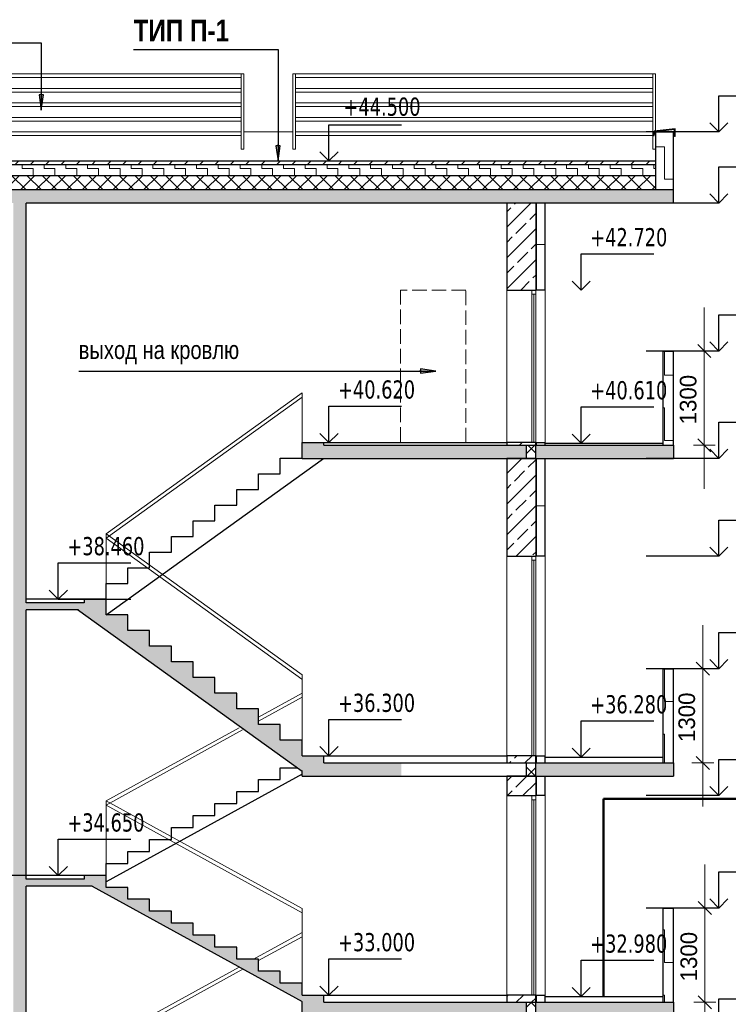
# Model space of a CAD drawing. Header units: millimetres. Extents: x 40580 to 1168286, y -220995 to 81020.
# Tile 121 of 194: x 393592 to 403355, y -34584 to -21009. Entities that reach past the tile are written whole.
import ezdxf

# ---------------------------------------------------------------- set-up
doc = ezdxf.new("R2010")
doc.units = ezdxf.units.MM
doc.linetypes.add('______2', pattern=[270, 200, -70])
doc.linetypes.add('CENTER', pattern=[2, 1.25, -0.25, 0.25, -0.25])
for name, color, linetype, lineweight in [('Standard', 7, 'Continuous', 25), ('Общий01', 7, 'Continuous', 13), ('ОСИ', 7, 'CENTER', 15), ('Стена', 7, 'Continuous', 50), ('Стена_ кирпичная кладка нес.', 7, 'Continuous', 70)]:
    doc.layers.add(name, color=color, linetype=linetype, lineweight=lineweight)
doc.layers.add('Стена_ бетон не несущ.', color=7, linetype='Continuous', lineweight=35, true_color=0xb4b496)
doc.layers.add('Стена_ бетон несущ.', color=7, linetype='Continuous', lineweight=70, true_color=0xb4b496)
doc.styles.add('Century Gothic', font='txt')
doc.styles.add('TAHOMA', font='tahoma.ttf')
doc.dimstyles.new('__________3', dxfattribs={"dimtxt": 229, "dimasz": 300, "dimexe": 0, "dimexo": 0, "dimgap": 114.5, "dimtad": 2, "dimdec": 0, "dimrnd": 1, "dimzin": 12, "dimdsep": 46, "dimtxsty": 'Century Gothic', "dimblk1": 'ALL_ML_STRICH', "dimblk2": 'ALL_ML_STRICH', "dimsah": 1, "dimcen": 0, "dimclrd": 256, "dimclre": 256, "dimclrt": 256, "dimadec": 0, "dimazin": 0, "dimtfac": 1, "dimtdec": 0, "dimtix": 1, "dimtmove": 2, "dimatfit": 3, "dimfxl": 0, "dimtzin": 0, "dimlwd": 0, "dimlwe": 13, "dimarcsym": 0})
pattern_1 = [(0, (132027.6, -66860.15), (450, 450), [450, -450]), (90, (132027.6, -66860.15), (-450, 450), [450, -450])]
pattern_2 = [(45, (131127.58, -67760.15), (-106.06602, 106.06602), []), (135, (131127.58, -67760.15), (-106.06602, -106.06602), [])]
pattern_3 = [(45, (131127.58, -67760.15), (-212.13203, 212.13203), []), (45, (131021.5, -67654.08), (-212.13203, 212.13203), [200, -70])]

# ---------------------------------------------------------------- blocks, each defined once
blk = doc.blocks.new('COMPLEX_ELEVATIONDIM_0')
at = {"layer": 'Standard', "color": 7, "linetype": 'Continuous', "lineweight": 25}
for p, q in [((262997, 38763), (262997, 39263)), ((262997, 39263), (263997, 39263)), ((262997, 38763), (262872, 38888)), ((262997, 38763), (263122, 38888)), ((262997, 38763), (262997, 38763)), ((262997, 38763), (262997, 38763)), ((262997, 38763), (262997, 38763)), ((262997, 38763), (262997, 38763)), ((262997, 34953), (262997, 35453)), ((262997, 35453), (263997, 35453)), ((262997, 34953), (262872, 35078)), ((262997, 34953), (263122, 35078)), ((262997, 34953), (261997, 34953)), ((262997, 34953), (262997, 34953)), ((262997, 34953), (262997, 34953)), ((262997, 34953), (262997, 34953)), ((262997, 34953), (262997, 34953))]:
    blk.add_line(p, q, dxfattribs=at)
blk.add_lwpolyline([(262997, 38763), (263084, 38763), (263084, 38763), (263997, 38763)], dxfattribs=at)
at = {"layer": 'Standard', "color": 7, "linetype": 'Continuous', "lineweight": 25, "char_height": 250, "width": 104.17, "attachment_point": 7, "style": 'TAHOMA'}
for s, insert in [('\\W0.83;+38.460', (263122, 39363)), ('\\W0.83;+34.650', (263122, 35553))]:
    blk.add_mtext(s, dxfattribs=dict(at, insert=insert))
blk = doc.blocks.new('COMPLEX_ELEVATIONDIM_2')
at = {"layer": 'Standard', "color": 7, "linetype": 'Continuous', "lineweight": 25}
for p, q in [((270201, 43023), (270201, 43523)), ((270201, 43523), (271201, 43523)), ((270201, 43023), (270076, 43148)), ((270201, 43023), (270326, 43148)), ((270201, 43023), (270201, 43023)), ((270201, 43023), (270201, 43023)), ((270201, 43023), (270201, 43023)), ((270201, 43023), (270201, 43023)), ((270201, 40913), (270201, 41413)), ((270201, 41413), (271201, 41413)), ((270201, 40913), (270076, 41038)), ((270201, 40913), (270326, 41038)), ((270201, 40913), (270201, 40913)), ((270201, 40913), (270201, 40913)), ((270201, 40913), (270201, 40913)), ((270201, 40913), (270201, 40913)), ((270201, 36583), (270201, 37083)), ((270201, 37083), (271201, 37083)), ((270201, 36583), (270076, 36708)), ((270201, 36583), (270326, 36708)), ((270201, 36583), (270201, 36583)), ((270201, 36583), (270201, 36583)), ((270201, 36583), (270201, 36583)), ((270201, 36583), (270201, 36583)), ((270201, 33283), (270201, 33783)), ((270201, 33783), (271201, 33783)), ((270201, 33283), (270076, 33408)), ((270201, 33283), (270326, 33408)), ((270201, 33283), (270201, 33283)), ((270201, 33283), (270201, 33283)), ((270201, 33283), (270201, 33283)), ((270201, 33283), (270201, 33283))]:
    blk.add_line(p, q, dxfattribs=at)
at = {"layer": 'Standard', "color": 7, "linetype": 'Continuous', "lineweight": 25, "char_height": 250, "width": 104.17, "attachment_point": 7, "style": 'TAHOMA'}
for s, insert in [('\\W0.83;+42.720', (270326, 43623)), ('\\W0.83;+40.610', (270326, 41513)), ('\\W0.83;+36.280', (270326, 37183)), ('\\W0.83;+32.980', (270326, 33883))]:
    blk.add_mtext(s, dxfattribs=dict(at, insert=insert))
blk = doc.blocks.new('COMPLEX_ELEVATIONDIM_3')
at = {"layer": 'Standard', "color": 7, "linetype": 'Continuous', "lineweight": 25}
for p, q in [((266726, 44803), (266726, 45303)), ((266726, 45303), (267726, 45303)), ((266726, 44803), (266601, 44928)), ((266726, 44803), (266851, 44928)), ((266726, 44803), (266726, 44803)), ((266726, 44803), (266726, 44803)), ((266726, 44803), (266726, 44803)), ((266726, 44803), (266726, 44803)), ((266726, 40923), (266726, 41423)), ((266726, 41423), (267726, 41423)), ((266726, 40923), (266601, 41048)), ((266726, 40923), (266851, 41048)), ((266726, 40923), (266726, 40923)), ((266726, 40923), (266726, 40923)), ((266726, 40923), (266726, 40923)), ((266726, 40923), (266726, 40923)), ((266726, 36603), (266726, 37103)), ((266726, 37103), (267726, 37103)), ((266726, 36603), (266601, 36728)), ((266726, 36603), (266851, 36728)), ((266726, 36603), (266726, 36603)), ((266726, 36603), (266726, 36603)), ((266726, 36603), (266726, 36603)), ((266726, 36603), (266726, 36603)), ((266726, 33303), (266726, 33803)), ((266726, 33803), (267726, 33803)), ((266726, 33303), (266601, 33428)), ((266726, 33303), (266851, 33428)), ((266726, 33303), (266726, 33303)), ((266726, 33303), (266726, 33303)), ((266726, 33303), (266726, 33303)), ((266726, 33303), (266726, 33303))]:
    blk.add_line(p, q, dxfattribs=at)
at = {"layer": 'Standard', "color": 7, "linetype": 'Continuous', "lineweight": 25, "char_height": 250, "width": 104.17, "attachment_point": 7, "style": 'TAHOMA'}
for s, insert in [('\\W0.83;+44.500', (266926, 45423)), ('\\W0.83;+40.620', (266851, 41523)), ('\\W0.83;+36.300', (266851, 37203)), ('\\W0.83;+33.000', (266851, 33903))]:
    blk.add_mtext(s, dxfattribs=dict(at, insert=insert))
blk = doc.blocks.new('ALL_ML_STRICH')
at = {"color": 0, "linetype": 'ByBlock', "lineweight": -2}
for p, q in [((0, -0.5), (0, 0.5)), ((-1, 0), (0.5, 0)), ((-0.3, -0.3), (0.3, 0.3))]:
    blk.add_line(p, q, dxfattribs=at)
blk = doc.blocks.new('*D17084')
at = {"layer": 'Defpoints', "color": 0}
for p in [(403032, -33257), (403032, -33257), (403032, -34557)]:
    blk.add_point(p, dxfattribs=at)
at = {"layer": 'ОСИ', "color": 218, "linetype": 'Continuous', "lineweight": 0}
for p, q in [((403032, -32957), (403032, -32657)), ((403032, -34557), (403032, -33257)), ((403032, -34857), (403032, -35157))]:
    blk.add_line(p, q, dxfattribs=at)
at = {"layer": 'ОСИ', "color": 218, "linetype": 'Continuous', "lineweight": 13}
for p, q in [((403032, -33257), (403032, -33257)), ((403032, -34557), (403032, -34557))]:
    blk.add_line(p, q, dxfattribs=at)
at = {"layer": 'ОСИ', "color": 218, "lineweight": 0, "xscale": 300, "yscale": 300, "zscale": 300}
for p, rotation in [((403032, -33257), 270), ((403032, -34557), 90)]:
    blk.add_blockref('ALL_ML_STRICH', p, dxfattribs=dict(at, rotation=rotation))
at = {"layer": 'ОСИ', "color": 218, "lineweight": 13, "insert": (402812, -33927), "char_height": 229, "attachment_point": 5, "rotation": 90, "style": 'Century Gothic'}
blk.add_mtext('1300', dxfattribs=at)
blk = doc.blocks.new('*D17085')
at = {"layer": 'Defpoints', "color": 0}
for p in [(403005, -29957), (403005, -29957), (403005, -31257)]:
    blk.add_point(p, dxfattribs=at)
at = {"layer": 'ОСИ', "color": 218, "linetype": 'Continuous', "lineweight": 0}
for p, q in [((403005, -29657), (403005, -29357)), ((403005, -31257), (403005, -29957)), ((403005, -31557), (403005, -31857))]:
    blk.add_line(p, q, dxfattribs=at)
at = {"layer": 'ОСИ', "color": 218, "linetype": 'Continuous', "lineweight": 13}
for p, q in [((403005, -29957), (403005, -29957)), ((403005, -31257), (403005, -31257))]:
    blk.add_line(p, q, dxfattribs=at)
at = {"layer": 'ОСИ', "color": 218, "lineweight": 0, "xscale": 300, "yscale": 300, "zscale": 300}
for p, rotation in [((403005, -29957), 270), ((403005, -31257), 90)]:
    blk.add_blockref('ALL_ML_STRICH', p, dxfattribs=dict(at, rotation=rotation))
at = {"layer": 'ОСИ', "color": 218, "lineweight": 13, "insert": (402784, -30627), "char_height": 229, "attachment_point": 5, "rotation": 90, "style": 'Century Gothic'}
blk.add_mtext('1300', dxfattribs=at)
blk = doc.blocks.new('COMPLEX_ELEVATIONDIM_11')
at = {"layer": 'Standard', "color": 7, "linetype": 'Continuous', "lineweight": 25}
for p, q in [((272097, 45203), (272097, 45703)), ((272097, 45703), (273097, 45703)), ((272097, 45203), (271972, 45328)), ((272097, 45203), (272222, 45328)), ((272097, 45203), (271097, 45203)), ((272097, 45203), (272097, 45203)), ((272097, 45203), (272097, 45203)), ((272097, 45203), (272097, 45203)), ((272097, 45203), (272097, 45203)), ((272097, 44223), (272097, 44723)), ((272097, 44723), (273097, 44723)), ((272097, 44223), (271972, 44348)), ((272097, 44223), (272222, 44348)), ((272097, 44223), (271097, 44223)), ((272097, 44223), (272097, 44223)), ((272097, 44223), (272097, 44223)), ((272097, 44223), (272097, 44223)), ((272097, 44223), (272097, 44223)), ((272097, 42183), (272097, 42683)), ((272097, 42683), (273097, 42683)), ((272097, 42183), (271972, 42308)), ((272097, 42183), (272222, 42308)), ((272097, 42183), (271097, 42183)), ((272097, 42183), (272097, 42183)), ((272097, 42183), (272097, 42183)), ((272097, 42183), (272097, 42183)), ((272097, 42183), (272097, 42183)), ((272097, 40703), (272097, 41203)), ((272097, 41203), (273097, 41203)), ((272097, 40703), (271972, 40828)), ((272097, 40703), (272222, 40828)), ((272097, 40703), (271097, 40703)), ((272097, 40703), (272097, 40703)), ((272097, 40703), (272097, 40703)), ((272097, 40703), (272097, 40703)), ((272097, 40703), (272097, 40703)), ((272097, 39353), (272097, 39853)), ((272097, 39853), (273097, 39853)), ((272097, 39353), (271972, 39478)), ((272097, 39353), (272222, 39478)), ((272097, 39353), (271097, 39353)), ((272097, 39353), (272097, 39353)), ((272097, 39353), (272097, 39353)), ((272097, 39353), (272097, 39353)), ((272097, 39353), (272097, 39353)), ((272097, 37803), (272097, 38303)), ((272097, 38303), (273097, 38303)), ((272097, 37803), (271972, 37928)), ((272097, 37803), (272222, 37928)), ((272097, 37803), (271097, 37803)), ((272097, 37803), (272097, 37803)), ((272097, 37803), (272097, 37803)), ((272097, 37803), (272097, 37803)), ((272097, 37803), (272097, 37803)), ((272097, 36053), (272097, 36553)), ((272097, 36553), (273097, 36553)), ((272097, 36053), (271972, 36178)), ((272097, 36053), (272222, 36178)), ((272097, 36053), (271097, 36053)), ((272097, 36053), (272097, 36053)), ((272097, 36053), (272097, 36053)), ((272097, 36053), (272097, 36053)), ((272097, 36053), (272097, 36053)), ((272097, 34503), (272097, 35003)), ((272097, 35003), (273097, 35003)), ((272097, 34503), (271972, 34628)), ((272097, 34503), (272222, 34628)), ((272097, 34503), (271097, 34503)), ((272097, 34503), (272097, 34503)), ((272097, 34503), (272097, 34503)), ((272097, 34503), (272097, 34503)), ((272097, 34503), (272097, 34503)), ((272097, 32753), (272097, 33253)), ((272097, 33253), (273097, 33253))]:
    blk.add_line(p, q, dxfattribs=at)
blk = doc.blocks.new('*D17086')
at = {"layer": 'Defpoints', "color": 0}
for p in [(403024, -25577), (403024, -25577), (403024, -26877)]:
    blk.add_point(p, dxfattribs=at)
at = {"layer": 'ОСИ', "color": 218, "linetype": 'Continuous', "lineweight": 0}
for p, q in [((403024, -25277), (403024, -24977)), ((403024, -26877), (403024, -25577)), ((403024, -27177), (403024, -27477))]:
    blk.add_line(p, q, dxfattribs=at)
at = {"layer": 'ОСИ', "color": 218, "linetype": 'Continuous', "lineweight": 13}
for p, q in [((403024, -25577), (403024, -25577)), ((403024, -26877), (403024, -26877))]:
    blk.add_line(p, q, dxfattribs=at)
at = {"layer": 'ОСИ', "color": 218, "lineweight": 0, "xscale": 300, "yscale": 300, "zscale": 300}
for p, rotation in [((403024, -25577), 270), ((403024, -26877), 90)]:
    blk.add_blockref('ALL_ML_STRICH', p, dxfattribs=dict(at, rotation=rotation))
at = {"layer": 'ОСИ', "color": 218, "lineweight": 13, "insert": (402803, -26247), "char_height": 229, "attachment_point": 5, "rotation": 90, "style": 'Century Gothic'}
blk.add_mtext('1300', dxfattribs=at)
blk = doc.blocks.new('СЛОЖНЫЙ_ОБЪЕКТ_7')
at = {"layer": 'Общий01', "color": 7, "linetype": 'Continuous', "lineweight": 25}
for p, q in [((271206, 45216), (271197, 45156)), ((271496, 45248), (271206, 45216)), ((271207, 45155), (271215, 45207)), ((271486, 45237), (271215, 45207)), ((271486, 45141), (271486, 45237)), ((271496, 45141), (271496, 45248)), ((271197, 45156), (271207, 45155)), ((271496, 45141), (271486, 45141))]:
    blk.add_line(p, q, dxfattribs=at)

msp = doc.modelspace()

# ---------------------------------------------------------------- hatches: boundary and pattern name
at = {"layer": 'Standard', "linetype": 'Continuous', "lineweight": 13}
h = msp.add_hatch(dxfattribs=at)
h.set_pattern_fill('____', scale=150, style=0, pattern_type=2)
h.set_pattern_definition([(0, (131427.58, -67460.15), (150, 150), [150, -150]), (90, (131427.58, -67460.15), (-150, 150), [150, -150])])
h.paths.add_polyline_path([(392242.5, -23006.9), (392242.5, -23156.9), (402352.5, -23156.9), (402352.5, -23006.9)], flags=0)
h = msp.add_hatch(dxfattribs=at)
h.set_pattern_fill('____', scale=450, style=0, pattern_type=2)
h.set_pattern_definition(pattern_1)
h.paths.add_polyline_path([(400832.5, -24736.9), (400832.5, -23536.9), (400712.5, -23536.9), (400712.5, -24736.9)], flags=0)
h = msp.add_hatch(dxfattribs=at)
h.set_pattern_fill('____', scale=450, style=0, pattern_type=2)
h.set_pattern_definition(pattern_1)
h.paths.add_polyline_path([(402452.5, -26876.9), (402602.5, -26876.9), (402602.5, -25576.9), (402452.5, -25576.9)], flags=0)
h = msp.add_hatch(dxfattribs=at)
h.set_pattern_fill('____', scale=450, style=0, pattern_type=2)
h.set_pattern_definition(pattern_1)
h.paths.add_polyline_path([(400832.5, -28406.9), (400832.5, -27056.9), (400712.5, -27056.9), (400712.5, -28406.9)], flags=0)
h = msp.add_hatch(dxfattribs=at)
h.set_pattern_fill('____', scale=450, style=0, pattern_type=2)
h.set_pattern_definition(pattern_1)
h.paths.add_polyline_path([(402452.5, -31256.9), (402602.5, -31256.9), (402602.5, -29956.9), (402452.5, -29956.9)], flags=0)
h = msp.add_hatch(dxfattribs=at)
h.set_pattern_fill('____', scale=450, style=0, pattern_type=2)
h.set_pattern_definition(pattern_1)
h.paths.add_polyline_path([(402452.5, -34556.9), (402602.5, -34556.9), (402602.5, -33256.9), (402452.5, -33256.9)], flags=0)
at = {"layer": 'Стена_ бетон несущ.', "linetype": 'Continuous', "lineweight": 13, "true_color": 0xc8c8a0}
h = msp.add_hatch(dxfattribs=at)
h.set_pattern_fill('____', color=9, scale=450, style=0, pattern_type=2)
h.set_pattern_definition(pattern_1)
h.paths.add_polyline_path([(402352.5, -22556.9), (402352.5, -23356.9), (402602.5, -23356.9), (402602.5, -22556.9)], flags=0)
at = {"layer": 'Стена_ бетон несущ.', "linetype": 'Continuous', "lineweight": 13}
h = msp.add_hatch(dxfattribs=at)
h.set_pattern_fill('__________5', scale=100, style=0, pattern_type=2)
h.set_pattern_definition([(45, (131127.58, -67760.15), (-212.13203, 212.13203), []), (45, (131021.5, -67654.08), (-212.13203, 212.13203), [])])
h.paths.add_polyline_path([(392242.5, -22956.9), (392242.5, -23006.9), (402352.5, -23006.9), (402352.5, -22956.9)], flags=0)
h = msp.add_hatch(dxfattribs=at)
h.set_pattern_fill('__________6', scale=100, style=0, pattern_type=2)
h.set_pattern_definition(pattern_2)
h.paths.add_polyline_path([(392242.5, -23156.9), (392242.5, -23356.9), (402352.5, -23356.9), (402352.5, -23156.9)], flags=0)
at = {"layer": 'Стена_ бетон несущ.', "linetype": 'Continuous', "lineweight": 25, "true_color": 0xf1f1f1}
for points in [[(393682.5, -27956.9), (393682.5, -23536.9), (402602.5, -23536.9), (402602.5, -23356.9), (391992.5, -23356.9), (391992.5, -23536.9), (393502.5, -23536.9), (393502.5, -27956.9)], [(397782.5, -26836.9), (397482.5, -26836.9), (397482.5, -27056.9), (400572.6, -27056.9), (400572.6, -26876.9), (397782.5, -26876.9)], [(400702.5, -26876.9), (400702.5, -27056.9), (402602.5, -27056.9), (402602.5, -26876.9)], [(393502.5, -28136.9), (393682.5, -28136.9), (393682.5, -27956.9), (393502.5, -27956.9)], [(393682.5, -31256.9), (393682.5, -28136.9), (393502.5, -28136.9), (393502.5, -31256.9)], [(393682.5, -29046.9), (393682.5, -29146.9), (394390.8, -29146.9), (397482.5, -31372.9), (397482.5, -31436.9), (398852.6, -31436.9), (398852.6, -31256.9), (397782.5, -31256.9), (397782.5, -31156.9), (397482.5, -31156.9), (397482.5, -30940.9), (397182.5, -30940.9), (397182.5, -30724.9), (396882.5, -30724.9), (396882.5, -30508.9), (396582.5, -30508.9), (396582.5, -30292.9), (396282.5, -30292.9), (396282.5, -30076.9), (395982.5, -30076.9), (395982.5, -29860.9), (395682.5, -29860.9), (395682.5, -29644.9), (395382.5, -29644.9), (395382.5, -29428.9), (395082.5, -29428.9), (395082.5, -29212.9), (394782.5, -29212.9), (394782.5, -28996.9), (394482.5, -28996.9), (394482.5, -29046.9)], [(393682.5, -31256.9), (393502.5, -31256.9), (393502.5, -31436.9), (393682.5, -31436.9)], [(400702.5, -31256.9), (400702.5, -31436.9), (402602.5, -31436.9), (402602.5, -31256.9)], [(393682.5, -34556.9), (393682.5, -31436.9), (393502.5, -31436.9), (393502.5, -34556.9)], [(393682.5, -32856.9), (393682.5, -32956.9), (394591.6, -32956.9), (397482.5, -34546.9), (397482.5, -34556.9), (397782.5, -34556.9), (397782.5, -34456.9), (397482.5, -34456.9), (397482.5, -34291.9), (397182.5, -34291.9), (397182.5, -34126.9), (396882.5, -34126.9), (396882.5, -33961.9), (396582.5, -33961.9), (396582.5, -33796.9), (396282.5, -33796.9), (396282.5, -33631.9), (395982.5, -33631.9), (395982.5, -33466.9), (395682.5, -33466.9), (395682.5, -33301.9), (395382.5, -33301.9), (395382.5, -33136.9), (395082.5, -33136.9), (395082.5, -32971.9), (394782.5, -32971.9), (394782.5, -32806.9), (394482.5, -32806.9), (394482.5, -32856.9)], [(393502.5, -34736.9), (393682.5, -34736.9), (393682.5, -34556.9), (393502.5, -34556.9)], [(397482.5, -34736.9), (400572.6, -34736.9), (400572.6, -34556.9), (397482.5, -34556.9)], [(400702.5, -34556.9), (400702.5, -34736.9), (402602.5, -34736.9), (402602.5, -34556.9)]]:
    msp.add_hatch(color=7, dxfattribs=at).paths.add_polyline_path(points)
at = {"layer": 'Стена_ бетон несущ.', "linetype": 'Continuous', "lineweight": 13, "true_color": 0xc8c8a0}
h = msp.add_hatch(dxfattribs=at)
h.set_pattern_fill('__________7', color=9, scale=100, style=0, pattern_type=2)
h.set_pattern_definition(pattern_3)
h.paths.add_polyline_path([(400702.5, -24736.9), (400702.5, -23536.9), (400302.5, -23536.9), (400302.5, -24736.9)], flags=0)
h = msp.add_hatch(dxfattribs=at)
h.set_pattern_fill('__________7', color=9, scale=100, style=0, pattern_type=2)
h.set_pattern_definition(pattern_3)
h.paths.add_polyline_path([(400302.5, -26876.9), (400702.5, -26876.9), (400702.5, -26836.9), (400302.5, -26836.9)], flags=0)
at = {"layer": 'Стена_ бетон несущ.', "linetype": 'Continuous', "lineweight": 13}
h = msp.add_hatch(dxfattribs=at)
h.set_pattern_fill('__________6', scale=100, style=0, pattern_type=2)
h.set_pattern_definition(pattern_2)
h.paths.add_polyline_path([(400572.6, -27056.9), (400702.5, -27056.9), (400702.5, -26876.9), (400572.6, -26876.9)], flags=0)
at = {"layer": 'Стена_ бетон несущ.', "linetype": 'Continuous', "lineweight": 13, "true_color": 0xc8c8a0}
h = msp.add_hatch(dxfattribs=at)
h.set_pattern_fill('__________7', color=9, scale=100, style=0, pattern_type=2)
h.set_pattern_definition(pattern_3)
h.paths.add_polyline_path([(400702.5, -28406.9), (400702.5, -27056.9), (400302.5, -27056.9), (400302.5, -28406.9)], flags=0)
h = msp.add_hatch(dxfattribs=at)
h.set_pattern_fill('__________7', color=9, scale=100, style=0, pattern_type=2)
h.set_pattern_definition(pattern_3)
h.paths.add_polyline_path([(400302.5, -31256.9), (400702.5, -31256.9), (400702.5, -31156.9), (400302.5, -31156.9)], flags=0)
at = {"layer": 'Стена_ бетон несущ.', "linetype": 'Continuous', "lineweight": 13}
h = msp.add_hatch(dxfattribs=at)
h.set_pattern_fill('__________6', scale=100, style=0, pattern_type=2)
h.set_pattern_definition(pattern_2)
h.paths.add_polyline_path([(400572.6, -31436.9), (400702.5, -31436.9), (400702.5, -31256.9), (400572.6, -31256.9)], flags=0)
at = {"layer": 'Стена_ бетон несущ.', "linetype": 'Continuous', "lineweight": 13, "true_color": 0xc8c8a0}
h = msp.add_hatch(dxfattribs=at)
h.set_pattern_fill('__________7', color=9, scale=100, style=0, pattern_type=2)
h.set_pattern_definition(pattern_3)
h.paths.add_polyline_path([(400702.5, -31706.9), (400702.5, -31436.9), (400302.5, -31436.9), (400302.5, -31706.9)], flags=0)
h = msp.add_hatch(dxfattribs=at)
h.set_pattern_fill('__________7', color=9, scale=100, style=0, pattern_type=2)
h.set_pattern_definition(pattern_3)
h.paths.add_polyline_path([(400302.5, -34556.9), (400702.5, -34556.9), (400702.5, -34456.9), (400302.5, -34456.9)], flags=0)
at = {"layer": 'Стена_ бетон несущ.', "linetype": 'Continuous', "lineweight": 13}
h = msp.add_hatch(dxfattribs=at)
h.set_pattern_fill('__________6', scale=100, style=0, pattern_type=2)
h.set_pattern_definition(pattern_2)
h.paths.add_polyline_path([(400572.6, -34736.9), (400702.5, -34736.9), (400702.5, -34556.9), (400572.6, -34556.9)], flags=0)
at = {"layer": 'Стена_ кирпичная кладка нес.', "linetype": 'Continuous', "lineweight": 25}
for points in [[(393859.5, -22046.9), (393889.5, -22256.9), (393919.5, -22046.9)], [(397121.8, -22746.9), (397151.8, -22956.9), (397181.8, -22746.9)], [(399115.5, -25883.8), (399325.5, -25853.8), (399115.5, -25823.8)]]:
    msp.add_hatch(color=7, dxfattribs=at).paths.add_polyline_path(points)

# ---------------------------------------------------------------- linework, layer by layer
at = {"layer": 'Standard', "color": 7, "linetype": 'Continuous', "lineweight": 25}
for p, q in [((393682.5, -28136.9), (393682.5, -23536.9)), ((400702.5, -27056.9), (400702.5, -26876.9)), ((393682.5, -29046.9), (393682.5, -27956.9)), ((393682.5, -31436.9), (393682.5, -29146.9)), ((393682.5, -32856.9), (393682.5, -31256.9)), ((400702.5, -31436.9), (400702.5, -31256.9)), ((393682.5, -34736.9), (393682.5, -32956.9)), ((393682.5, -36156.9), (393682.5, -34556.9)), ((400702.5, -34736.9), (400702.5, -34556.9))]:
    msp.add_line(p, q, dxfattribs=at)
at = {"layer": 'Standard', "color": 7, "linetype": 'Continuous', "lineweight": 13}
for p, q in [((400646.5, -24736.9), (400646.5, -24792.9)), ((400646.5, -24792.9), (400702.5, -24792.9)), ((400646.5, -24792.9), (400646.5, -26836.9)), ((400674.5, -26835.9), (400674.5, -24792.9)), ((400702.5, -24792.9), (400702.5, -24736.9)), ((400702.5, -26836.9), (400702.5, -24792.9)), ((400646.5, -28406.9), (400646.5, -28462.9)), ((400646.5, -28462.9), (400646.5, -31156.9)), ((400646.5, -28462.9), (400702.5, -28462.9)), ((400674.5, -31155.9), (400674.5, -28462.9)), ((400702.5, -28462.9), (400702.5, -28406.9)), ((400702.5, -31156.9), (400702.5, -28462.9)), ((400646.5, -31706.9), (400646.5, -31762.9)), ((400646.5, -31762.9), (400646.5, -34456.9)), ((400646.5, -31762.9), (400702.5, -31762.9)), ((400674.5, -34455.9), (400674.5, -31762.9)), ((400702.5, -31762.9), (400702.5, -31706.9)), ((400702.5, -34456.9), (400702.5, -31762.9))]:
    msp.add_line(p, q, dxfattribs=at)
at = {"layer": 'Общий01', "color": 7, "linetype": 'Continuous', "lineweight": 25}
for p, q in [((392242.5, -22956.9), (402352.5, -22956.9)), ((392242.5, -23006.9), (402352.5, -23006.9)), ((392242.5, -23156.9), (402352.5, -23156.9)), ((397482.5, -26836.9), (400302.5, -26836.9)), ((397782.5, -26876.9), (402602.5, -26876.9)), ((400832.5, -26846.9), (402452.5, -26846.9)), ((397482.5, -27056.9), (402602.5, -27056.9)), ((397482.5, -31156.9), (400302.5, -31156.9)), ((400832.5, -31176.9), (402452.5, -31176.9)), ((397782.5, -31256.9), (402602.5, -31256.9)), ((397482.5, -31436.9), (397482.5, -31361.9)), ((397482.5, -31436.9), (397482.5, -31372.9)), ((397482.5, -31436.9), (402602.5, -31436.9)), ((397482.5, -34456.9), (400302.5, -34456.9)), ((400832.5, -34476.9), (402452.5, -34476.9)), ((397482.5, -34736.9), (397482.5, -34556.9)), ((397782.5, -34556.9), (402602.5, -34556.9))]:
    msp.add_line(p, q, dxfattribs=at)
at = {"layer": 'Общий01', "color": 7, "linetype": 'Continuous', "lineweight": 50}
for p, q in [((401638, -31750.6), (401638, -34476.9)), ((405926, -31750.6), (401638, -31750.6))]:
    msp.add_line(p, q, dxfattribs=at)
at = {"layer": 'Стена', "color": 7, "linetype": 'Continuous', "lineweight": 13}
for p, q in [((392279.5, -21756.9), (396645.5, -21756.9)), ((392279.5, -21806.9), (396645.5, -21806.9)), ((396682.5, -21756.9), (396645.5, -21756.9)), ((396645.5, -21756.9), (396645.5, -22792.4)), ((396682.5, -22792.4), (396682.5, -21756.9)), ((397392.5, -21756.9), (397355.5, -21756.9)), ((397355.5, -21756.9), (397355.5, -22792.4)), ((397392.5, -22792.4), (397392.5, -21756.9)), ((397392.5, -21756.9), (402315.5, -21756.9)), ((397392.5, -21806.9), (402315.5, -21806.9)), ((402352.5, -21756.9), (402315.5, -21756.9)), ((402315.5, -21756.9), (402315.5, -22792.4)), ((402352.5, -22792.4), (402352.5, -21756.9)), ((392279.5, -21956.9), (396645.5, -21956.9)), ((397392.5, -21956.9), (402315.5, -21956.9)), ((392279.5, -22006.9), (396645.5, -22006.9)), ((397392.5, -22006.9), (402315.5, -22006.9)), ((392279.5, -22156.9), (396645.5, -22156.9)), ((392279.5, -22206.9), (396645.5, -22206.9)), ((397392.5, -22156.9), (402315.5, -22156.9)), ((397392.5, -22206.9), (402315.5, -22206.9)), ((392279.5, -22356.9), (396645.5, -22356.9)), ((397392.5, -22356.9), (402315.5, -22356.9)), ((392279.5, -22406.9), (396645.5, -22406.9)), ((397392.5, -22406.9), (402315.5, -22406.9)), ((392279.5, -22556.9), (396645.5, -22556.9)), ((392279.5, -22606.9), (396645.5, -22606.9)), ((397355.5, -22556.9), (396682.5, -22556.9)), ((397392.5, -22556.9), (402315.5, -22556.9)), ((397392.5, -22606.9), (402315.5, -22606.9)), ((396645.5, -22792.4), (396682.5, -22792.4)), ((397355.5, -22792.4), (397392.5, -22792.4)), ((402315.5, -22792.4), (402352.5, -22792.4)), ((402315.5, -22792.4), (402352.5, -22792.4)), ((394782.5, -28096.9), (397482.5, -26152.9)), ((397482.5, -26836.9), (397482.5, -26152.9)), ((394782.5, -28158.5), (397482.5, -26214.5)), ((397482.5, -30040.9), (394782.5, -28096.9)), ((394782.5, -28996.9), (394782.5, -28096.9)), ((397481, -30101.4), (394782.5, -28158.5)), ((397482.5, -31156.9), (397482.5, -30040.9)), ((396882.5, -30624.7), (397482.5, -30294.7)), ((396882.5, -30681.8), (397482.5, -30351.8)), ((394782.5, -31779.7), (396617.2, -30770.6)), ((394782.5, -31836.8), (396663.5, -30802.2)), ((394782.5, -32806.9), (394782.5, -31779.7)), ((397482.5, -33264.7), (394782.5, -31779.7)), ((397482.5, -33321.8), (394782.5, -31836.8)), ((397482.5, -34456.9), (397482.5, -33264.7)), ((396815, -33961.9), (397482.5, -33594.7)), ((396882.5, -33981.8), (397482.5, -33651.8)), ((394782.5, -35079.7), (396616.9, -34070.8)), ((394782.5, -35136.8), (396668.8, -34099.3))]:
    msp.add_line(p, q, dxfattribs=at)
at = {"layer": 'Стена', "color": 7, "linetype": 'Continuous', "lineweight": 25}
for p, q in [((402602.5, -23356.9), (391992.5, -23356.9)), ((402602.5, -23536.9), (402602.5, -23356.9)), ((402602.5, -23536.9), (393682.5, -23536.9)), ((397482.5, -26981.9), (397482.5, -26836.9)), ((397482.5, -27056.9), (397482.5, -26836.9)), ((397782.5, -26876.9), (397782.5, -26836.9)), ((394782.5, -29212.9), (397776.9, -27056.9)), ((397182.5, -27052.9), (397482.5, -27052.9)), ((397182.5, -27268.9), (397182.5, -27052.9)), ((397182.5, -27268.9), (397182.5, -27052.9)), ((396882.5, -27268.9), (397182.5, -27268.9)), ((396882.5, -27484.9), (396882.5, -27268.9)), ((396882.5, -27484.9), (396882.5, -27268.9)), ((396582.5, -27484.9), (396882.5, -27484.9)), ((396582.5, -27700.9), (396582.5, -27484.9)), ((396582.5, -27700.9), (396582.5, -27484.9)), ((396282.5, -27700.9), (396582.5, -27700.9)), ((396282.5, -27916.9), (396282.5, -27700.9)), ((396282.5, -27916.9), (396282.5, -27700.9)), ((395982.5, -27916.9), (396282.5, -27916.9)), ((395982.5, -28132.9), (395982.5, -27916.9)), ((395982.5, -28132.9), (395982.5, -27916.9)), ((395682.5, -28132.9), (395982.5, -28132.9)), ((395682.5, -28348.9), (395682.5, -28132.9)), ((395682.5, -28348.9), (395682.5, -28132.9)), ((395382.5, -28348.9), (395682.5, -28348.9)), ((395382.5, -28564.9), (395382.5, -28348.9)), ((395382.5, -28564.9), (395382.5, -28348.9)), ((395082.5, -28564.9), (395382.5, -28564.9)), ((395082.5, -28780.9), (395082.5, -28564.9)), ((395082.5, -28780.9), (395082.5, -28564.9)), ((394782.5, -28780.9), (395082.5, -28780.9)), ((394782.5, -28996.9), (394782.5, -28780.9)), ((394782.5, -28996.9), (394782.5, -28780.9)), ((394782.5, -28996.9), (393682.5, -28996.9)), ((394482.5, -29046.9), (393682.5, -29046.9)), ((394482.5, -28996.9), (394482.5, -29046.9)), ((394782.5, -29212.9), (394782.5, -28996.9)), ((394782.5, -29212.9), (394782.5, -28996.9)), ((394402, -29146.9), (393682.5, -29146.9)), ((397482.5, -31372.9), (394390.8, -29146.9)), ((395082.5, -29212.9), (394782.5, -29212.9)), ((395082.5, -29428.9), (395082.5, -29212.9)), ((395082.5, -29428.9), (395082.5, -29212.9)), ((395382.5, -29428.9), (395082.5, -29428.9)), ((395382.5, -29644.9), (395382.5, -29428.9)), ((395382.5, -29644.9), (395382.5, -29428.9)), ((395682.5, -29644.9), (395382.5, -29644.9)), ((395682.5, -29860.9), (395682.5, -29644.9)), ((395682.5, -29860.9), (395682.5, -29644.9)), ((395982.5, -29860.9), (395682.5, -29860.9)), ((395982.5, -30076.9), (395982.5, -29860.9)), ((395982.5, -30076.9), (395982.5, -29860.9)), ((396282.5, -30076.9), (395982.5, -30076.9)), ((396282.5, -30292.9), (396282.5, -30076.9)), ((396282.5, -30292.9), (396282.5, -30076.9)), ((396582.5, -30292.9), (396282.5, -30292.9)), ((396582.5, -30508.9), (396582.5, -30292.9)), ((396582.5, -30508.9), (396582.5, -30292.9)), ((396882.5, -30508.9), (396582.5, -30508.9)), ((396882.5, -30724.9), (396882.5, -30508.9)), ((396882.5, -30724.9), (396882.5, -30508.9)), ((397182.5, -30724.9), (396882.5, -30724.9)), ((397182.5, -30940.9), (397182.5, -30724.9)), ((397182.5, -30940.9), (397182.5, -30724.9)), ((397482.5, -30940.9), (397182.5, -30940.9)), ((397482.5, -31156.9), (397482.5, -30940.9)), ((397482.5, -31156.9), (397482.5, -30940.9)), ((397782.5, -31256.9), (397782.5, -31156.9)), ((397182.5, -31486.9), (397182.5, -31321.9)), ((397182.5, -31321.9), (397423.9, -31321.9)), ((397482.5, -31411.9), (394782.5, -32896.9)), ((396882.5, -31486.9), (397182.5, -31486.9)), ((396882.5, -31651.9), (396882.5, -31486.9)), ((396582.5, -31651.9), (396882.5, -31651.9)), ((396582.5, -31816.9), (396582.5, -31651.9)), ((396282.5, -31816.9), (396582.5, -31816.9)), ((396282.5, -31981.9), (396282.5, -31816.9)), ((395982.5, -31981.9), (396282.5, -31981.9)), ((395982.5, -32146.9), (395982.5, -31981.9)), ((395682.5, -32146.9), (395982.5, -32146.9)), ((395682.5, -32311.9), (395682.5, -32146.9)), ((395382.5, -32311.9), (395682.5, -32311.9)), ((395382.5, -32476.9), (395382.5, -32311.9)), ((395082.5, -32476.9), (395382.5, -32476.9)), ((395082.5, -32641.9), (395082.5, -32476.9)), ((394782.5, -32806.9), (394782.5, -32641.9)), ((394782.5, -32641.9), (395082.5, -32641.9)), ((394782.5, -32806.9), (393682.5, -32806.9)), ((394482.5, -32806.9), (394482.5, -32856.9)), ((394782.5, -32971.9), (394782.5, -32806.9)), ((394482.5, -32856.9), (393682.5, -32856.9)), ((394591.6, -32956.9), (393682.5, -32956.9)), ((394591.6, -32956.9), (397482.5, -34546.9)), ((395082.5, -32971.9), (394782.5, -32971.9)), ((395082.5, -33136.9), (395082.5, -32971.9)), ((395382.5, -33136.9), (395082.5, -33136.9)), ((395382.5, -33301.9), (395382.5, -33136.9)), ((395682.5, -33301.9), (395382.5, -33301.9)), ((395682.5, -33466.9), (395682.5, -33301.9)), ((395982.5, -33466.9), (395682.5, -33466.9)), ((395982.5, -33631.9), (395982.5, -33466.9)), ((395982.5, -33631.9), (395982.5, -33466.9)), ((396282.5, -33631.9), (395982.5, -33631.9)), ((396282.5, -33796.9), (396282.5, -33631.9)), ((396582.5, -33796.9), (396282.5, -33796.9)), ((396582.5, -33961.9), (396582.5, -33796.9)), ((396882.5, -33961.9), (396582.5, -33961.9)), ((396882.5, -34126.9), (396882.5, -33961.9)), ((397182.5, -34126.9), (396882.5, -34126.9)), ((397182.5, -34291.9), (397182.5, -34126.9)), ((397182.5, -34291.9), (397182.5, -34126.9)), ((397482.5, -34291.9), (397182.5, -34291.9)), ((397482.5, -34456.9), (397482.5, -34291.9)), ((397482.5, -34456.9), (397482.5, -34291.9)), ((397782.5, -34556.9), (397782.5, -34456.9))]:
    msp.add_line(p, q, dxfattribs=at)
at = {"layer": 'Стена', "color": 34, "linetype": 'Continuous', "lineweight": 25}
for p, q in [((400712.5, -24736.9), (400712.5, -23536.9)), ((400832.5, -24736.9), (400832.5, -23536.9)), ((400832.5, -24736.9), (400702.5, -24736.9)), ((402452.5, -25576.9), (402602.5, -25576.9)), ((402452.5, -25576.9), (402452.5, -26876.9)), ((402602.5, -26876.9), (402602.5, -25576.9)), ((400702.5, -26836.9), (400832.5, -26836.9)), ((400712.5, -26876.9), (400712.5, -26836.9)), ((400832.5, -26876.9), (400832.5, -26836.9)), ((400712.5, -28406.9), (400712.5, -27056.9)), ((400832.5, -28406.9), (400832.5, -27056.9)), ((400832.5, -28406.9), (400702.5, -28406.9)), ((402452.5, -29956.9), (402602.5, -29956.9)), ((402452.5, -29956.9), (402452.5, -31256.9)), ((402602.5, -31256.9), (402602.5, -29956.9)), ((400702.5, -31156.9), (400832.5, -31156.9)), ((400712.5, -31256.9), (400712.5, -31156.9)), ((400832.5, -31256.9), (400832.5, -31156.9)), ((400712.5, -31706.9), (400712.5, -31436.9)), ((400832.5, -31706.9), (400832.5, -31436.9)), ((400832.5, -31706.9), (400702.5, -31706.9)), ((402452.5, -33256.9), (402602.5, -33256.9)), ((402452.5, -33256.9), (402452.5, -34556.9)), ((402602.5, -34556.9), (402602.5, -33256.9)), ((400702.5, -34456.9), (400832.5, -34456.9)), ((400712.5, -34556.9), (400712.5, -34456.9)), ((400832.5, -34556.9), (400832.5, -34456.9))]:
    msp.add_line(p, q, dxfattribs=at)
at = {"layer": 'Стена', "color": 7, "linetype": '______2', "lineweight": 13}
for p, q in [((398840.2, -24736.9), (398840.2, -26836.9)), ((399740.2, -24736.9), (398840.2, -24736.9)), ((399740.2, -26836.9), (399740.2, -24736.9))]:
    msp.add_line(p, q, dxfattribs=at)
at = {"layer": 'Стена', "color": 34, "linetype": 'Continuous', "lineweight": 13}
for p, q in [((400832.5, -26836.9), (400832.5, -24736.9)), ((400832.5, -31156.9), (400832.5, -28406.9)), ((400832.5, -34456.9), (400832.5, -31706.9))]:
    msp.add_line(p, q, dxfattribs=at)
at = {"layer": 'Стена_ бетон не несущ.', "color": 45, "linetype": 'Continuous', "lineweight": 25, "true_color": 0xaa8232}
for p, q in [((402352.5, -22556.9), (402352.5, -23356.9)), ((402352.5, -22556.9), (402602.5, -22556.9)), ((402602.5, -23356.9), (402602.5, -22556.9))]:
    msp.add_line(p, q, dxfattribs=at)
at = {"layer": 'Стена_ бетон несущ.', "color": 9, "linetype": 'Continuous', "lineweight": 25, "true_color": 0xc8c8a0}
for p, q in [((400702.5, -23536.9), (400302.5, -23536.9)), ((400302.5, -23536.9), (400302.5, -24736.9)), ((400702.5, -23536.9), (400702.5, -24736.9)), ((400302.5, -24736.9), (400702.5, -24736.9)), ((400702.5, -26836.9), (400302.5, -26836.9)), ((400302.5, -26836.9), (400302.5, -26876.9)), ((400702.5, -26876.9), (400702.5, -26836.9)), ((400702.5, -27056.9), (400302.5, -27056.9)), ((400702.5, -27056.9), (400302.5, -27056.9)), ((400302.5, -27056.9), (400302.5, -28406.9)), ((400702.5, -27056.9), (400702.5, -28406.9)), ((400302.5, -28406.9), (400702.5, -28406.9)), ((400302.5, -31156.9), (400302.5, -31256.9)), ((400702.5, -31156.9), (400302.5, -31156.9)), ((400702.5, -31256.9), (400702.5, -31156.9)), ((400702.5, -31436.9), (400302.5, -31436.9)), ((400702.5, -31436.9), (400302.5, -31436.9)), ((400302.5, -31436.9), (400302.5, -31706.9)), ((400702.5, -31436.9), (400702.5, -31706.9)), ((400302.5, -31706.9), (400702.5, -31706.9)), ((400302.5, -34456.9), (400302.5, -34556.9)), ((400702.5, -34456.9), (400302.5, -34456.9)), ((400702.5, -34556.9), (400702.5, -34456.9))]:
    msp.add_line(p, q, dxfattribs=at)
at = {"layer": 'Стена_ бетон несущ.', "color": 9, "linetype": 'Continuous', "lineweight": 13, "true_color": 0xc8c8a0}
for p, q in [((400302.5, -24736.9), (400302.5, -26836.9)), ((400302.5, -28406.9), (400302.5, -31156.9)), ((400302.5, -31706.9), (400302.5, -34456.9))]:
    msp.add_line(p, q, dxfattribs=at)
at = {"layer": 'Стена_ бетон несущ.', "color": 7, "linetype": 'Continuous', "lineweight": 25}
for p, q in [((400572.6, -26876.9), (400572.6, -27056.9)), ((400702.5, -27056.9), (400702.5, -26876.9)), ((402602.5, -26876.9), (402602.5, -27056.9)), ((400572.6, -31256.9), (400572.6, -31436.9)), ((400702.5, -31436.9), (400702.5, -31256.9)), ((402602.5, -31256.9), (402602.5, -31436.9)), ((400572.6, -34556.9), (400572.6, -34736.9)), ((400702.5, -34736.9), (400702.5, -34556.9)), ((402602.5, -34556.9), (402602.5, -34736.9))]:
    msp.add_line(p, q, dxfattribs=at)
at = {"layer": 'Стена_ кирпичная кладка нес.', "color": 7, "linetype": 'Continuous', "lineweight": 25}
for p, q in [((393919.5, -22046.9), (393859.5, -22046.9)), ((393859.5, -22046.9), (393889.5, -22256.9)), ((393889.5, -22046.9), (393889.5, -22031.9)), ((393889.5, -22256.9), (393919.5, -22046.9)), ((393889.5, -22256.9), (393889.5, -22256.9)), ((393889.5, -22256.9), (393889.5, -22256.9)), ((393889.5, -22256.9), (393889.5, -22256.9)), ((397181.8, -22746.9), (397121.8, -22746.9)), ((397121.8, -22746.9), (397151.8, -22956.9)), ((397151.8, -22746.9), (397151.8, -22731.9)), ((397151.8, -22956.9), (397181.8, -22746.9)), ((397151.8, -22956.9), (397151.8, -22956.9)), ((397151.8, -22956.9), (397151.8, -22956.9)), ((397151.8, -22956.9), (397151.8, -22956.9)), ((394405.5, -25853.8), (399325.5, -25853.8)), ((399115.5, -25853.8), (399100.5, -25853.8)), ((399325.5, -25853.8), (399115.5, -25823.8)), ((399115.5, -25823.8), (399115.5, -25883.8)), ((399115.5, -25883.8), (399325.5, -25853.8)), ((399325.5, -25853.8), (399325.5, -25853.8)), ((399325.5, -25853.8), (399325.5, -25853.8)), ((399325.5, -25853.8), (399325.5, -25853.8))]:
    msp.add_line(p, q, dxfattribs=at)
for points in [[(391449.5, -21329.9), (393889.5, -21329.9), (393889.5, -22256.9)], [(395161.8, -21418.8), (397151.8, -21418.8), (397151.8, -22956.9)]]:
    msp.add_lwpolyline(points, dxfattribs=at)

# ---------------------------------------------------------------- block references
at = {"layer": 'Standard', "color": 7, "linetype": 'Continuous', "lineweight": 25}
for name in ['COMPLEX_ELEVATIONDIM_11', 'COMPLEX_ELEVATIONDIM_3', 'COMPLEX_ELEVATIONDIM_2', 'COMPLEX_ELEVATIONDIM_0']:
    msp.add_blockref(name, (131127.6, -67760.1), dxfattribs=at)
at = {"layer": 'Общий01', "color": 7, "linetype": 'Continuous', "lineweight": 25}
msp.add_blockref('СЛОЖНЫЙ_ОБЪЕКТ_7', (131127.6, -67760.1), dxfattribs=at)

# ---------------------------------------------------------------- texts
at = {"layer": 'Стена_ кирпичная кладка нес.', "color": 7, "linetype": 'Continuous', "lineweight": 25, "attachment_point": 7, "style": 'Century Gothic'}
for s, insert, char_height, width in [('{\\fCentury Gothic|i0|b1;\\H300.000000;\\W0.833333;\\C7;ТИП П-1}\\P', (395161.8, -21308.8), 300, 1420.833), ('\\W0.83;выход\\~на\\~кровлю', (394405.5, -25762.2), 250, 2545.139)]:
    msp.add_mtext(s, dxfattribs=dict(at, insert=insert, char_height=char_height, width=width))

# ---------------------------------------------------------------- dimensions: what is measured, and where the dimension line sits
at = {"layer": 'ОСИ', "color": 218, "linetype": 'Continuous', "lineweight": 13, "true_color": 0x500050}
for base, p1, p2, picture, middle in [((403023.6, -25576.9), (403023.6, -26876.9), (403023.6, -25576.9), '*D17086', (402803.3, -26246.6)), ((403004.5, -29956.9), (403004.5, -31256.9), (403004.5, -29956.9), '*D17085', (402784.3, -30626.6)), ((403032.2, -33256.9), (403032.2, -34556.9), (403032.2, -33256.9), '*D17084', (402812, -33926.6))]:
    dim = msp.add_linear_dim(base=base, p1=p1, p2=p2, angle=90, dimstyle='__________3', override={"dimpost": '<>', "dimclrd": 218, "dimclre": 218, "dimclrt": 218, "dimlwd": 0, "dimlwe": 13}, dxfattribs=at)
    dim.commit()
    dim.dimension.update_dxf_attribs({"geometry": picture, "text_midpoint": middle, "dimtype": 160})

doc.saveas('drawing.dxf')
